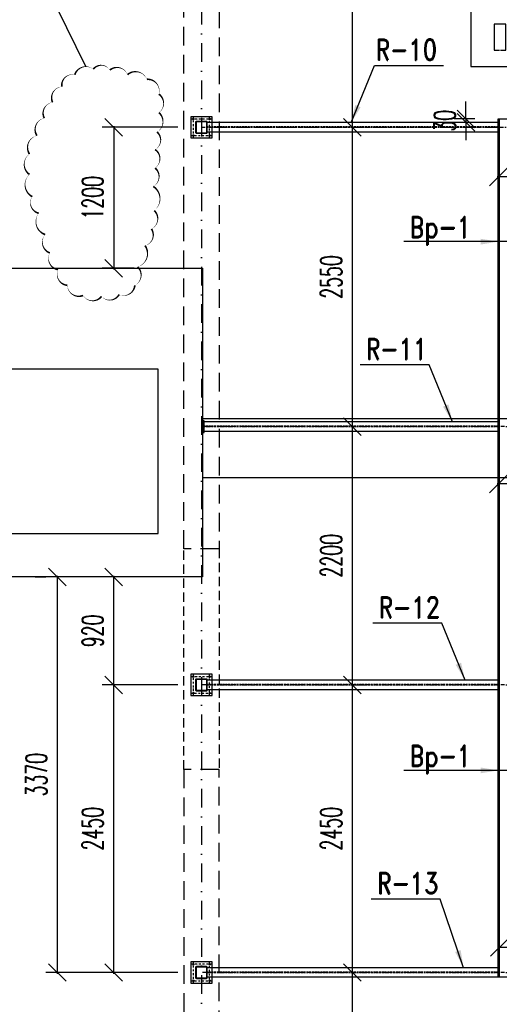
# Model space of a CAD drawing. Header units: millimetres. Extents: x -228255 to 14536, y -140109 to 119945.
# Tile 107 of 123: x -143403 to -139315, y 77579 to 85966. Entities that reach past the tile are written whole.
import ezdxf

# ---------------------------------------------------------------- set-up
doc = ezdxf.new("R2010")
doc.units = ezdxf.units.MM
doc.header["$LTSCALE"] = 2.5
for name, pattern in [('DASHDOT', [25.4, 12.7, -6.35, 0, -6.35]), ('DASHDOT2', [12.7, 6.35, -3.175, 0, -3.175]), ('DASHED', [19.05, 12.7, -6.35]), ('DASHED2', [9.525, 6.35, -3.175])]:
    doc.linetypes.add(name, pattern=pattern)
for name, color, linetype in [('Nadproza', 202, 'DASHED2'), ('Nr_platwie', 230, 'Continuous'), ('Odnosnik', 54, 'Continuous'), ('Osie', 134, 'DASHDOT'), ('Osie_stal', 221, 'DASHDOT2'), ('S_dzwigary', 77, 'Continuous'), ('S_platwie', 13, 'Continuous'), ('Scian_nad', 13, 'Continuous'), ('Sciany_nosne', 2, 'DASHED'), ('stal', 4, 'Continuous'), ('Stal_nw', 181, 'DASHED2'), ('Urządzenie', 45, 'Continuous'), ('Uwagi', 10, 'Continuous'), ('Widok', 8, 'Continuous'), ('Wymiary', 86, 'Continuous')]:
    doc.layers.add(name, color=color, linetype=linetype)
doc.styles.add('Romans', font='romans.shx', dxfattribs={"width": 0.6})
doc.styles.add('style1', font='romand.shx', dxfattribs={"width": 0.8})
doc.dimstyles.new('Skala_100', dxfattribs={"dimtxt": 180, "dimasz": 150, "dimexe": 100, "dimexo": 200, "dimgap": 90, "dimtad": 1, "dimdec": 0, "dimrnd": 1, "dimdsep": 46, "dimtxsty": 'Romans', "dimblk": 'OBLIQUE', "dimcen": 0, "dimdle": 10, "dimclrd": 256, "dimclre": 256, "dimclrt": 31, "dimadec": 0, "dimazin": 0, "dimtfac": 1, "dimtdec": 0, "dimtix": 1, "dimtmove": 2, "dimatfit": 0, "dimfxl": 1, "dimtolj": 1, "dimtzin": 0, "dimlwd": -1, "dimlwe": -1, "dimarcsym": 0})

# ---------------------------------------------------------------- blocks, each defined once
blk = doc.blocks.new('Zk100x100x4')
for points in [[(-42, -50), (42, -50, 0.414214), (50, -42), (50, 42, 0.414214), (42, 50), (-42, 50, 0.414214), (-50, 42), (-50, -42, 0.414214)], [(-42, -46), (42, -46, 0.414214), (46, -42), (46, 42, 0.414214), (42, 46), (-42, 46, 0.414214), (-46, 42), (-46, -42, 0.414214)]]:
    blk.add_lwpolyline(points, format="xyb", close=True)
blk = doc.blocks.new('_Oblique')
at = {"color": 0, "linetype": 'ByBlock', "lineweight": -2}
blk.add_line((-0.5, -0.5), (0.5, 0.5), dxfattribs=at)
blk = doc.blocks.new('*D406')
at = {"layer": 'Defpoints', "color": 0, "ltscale": 0.5, "transparency": 16777216}
for p in [(-138431.2, 77849.6), (-141853.7, 77328.5), (-141853.7, 77068.3)]:
    blk.add_point(p, dxfattribs=at)
at = {"layer": 'Wymiary', "ltscale": 0.5, "transparency": 16777216}
for p, q in [((-138431.2, 77649.6), (-138431.2, 76968.3)), ((-141853.7, 77128.5), (-141853.7, 76968.3)), ((-138421.2, 77068.3), (-141863.7, 77068.3))]:
    blk.add_line(p, q, dxfattribs=at)
at = {"layer": 'Wymiary', "ltscale": 0.5, "transparency": 16777216, "xscale": 150, "yscale": 150, "zscale": 150, "rotation": 180}
blk.add_blockref('_Oblique', (-141853.7, 77068.3), dxfattribs=at)
at = {"layer": 'Wymiary', "ltscale": 0.5, "transparency": 16777216, "xscale": 150, "yscale": 150, "zscale": 150}
blk.add_blockref('_Oblique', (-138431.2, 77068.3), dxfattribs=at)
at = {"layer": 'Wymiary', "color": 31, "ltscale": 0.5, "transparency": 16777216, "insert": (-140142.5, 77248.3), "char_height": 180, "attachment_point": 5, "style": 'Romans'}
blk.add_mtext('\\A1;3422', dxfattribs=at)
blk = doc.blocks.new('*D465')
at = {"layer": 'Defpoints', "color": 0, "ltscale": 0.5, "transparency": 16777216}
for p in [(-140615.9, 77849.6), (-140567.5, 77849.6), (-140639.4, 73319.2)]:
    blk.add_point(p, dxfattribs=at)
at = {"layer": 'Wymiary', "ltscale": 0.5, "transparency": 16777216}
for p, q in [((-140567.5, 73309.2), (-140567.5, 77859.6)), ((-140415.9, 77849.6), (-140467.5, 77849.6)), ((-140439.4, 73319.2), (-140467.5, 73319.2))]:
    blk.add_line(p, q, dxfattribs=at)
at = {"layer": 'Wymiary', "ltscale": 0.5, "transparency": 16777216, "xscale": 150, "yscale": 150, "zscale": 150}
for p, rotation in [((-140567.5, 77849.6), 90), ((-140567.5, 73319.2), 270)]:
    blk.add_blockref('_Oblique', p, dxfattribs=dict(at, rotation=rotation))
at = {"layer": 'Wymiary', "color": 31, "ltscale": 0.5, "transparency": 16777216, "insert": (-140747.5, 75584.4), "char_height": 180, "attachment_point": 5, "rotation": 90, "style": 'Romans'}
blk.add_mtext('\\A1;4530', dxfattribs=at)
blk = doc.blocks.new('*D466')
at = {"layer": 'Defpoints', "color": 0, "ltscale": 0.5, "transparency": 16777216}
for p in [(-140740, 80299.6), (-140567.5, 80299.6), (-140615.9, 77849.6)]:
    blk.add_point(p, dxfattribs=at)
at = {"layer": 'Wymiary', "ltscale": 0.5, "transparency": 16777216}
for p, q in [((-140567.5, 77839.6), (-140567.5, 80309.6)), ((-140540, 80299.6), (-140467.5, 80299.6)), ((-140415.9, 77849.6), (-140467.5, 77849.6))]:
    blk.add_line(p, q, dxfattribs=at)
at = {"layer": 'Wymiary', "ltscale": 0.5, "transparency": 16777216, "xscale": 150, "yscale": 150, "zscale": 150}
for p, rotation in [((-140567.5, 80299.6), 90), ((-140567.5, 77849.6), 270)]:
    blk.add_blockref('_Oblique', p, dxfattribs=dict(at, rotation=rotation))
at = {"layer": 'Wymiary', "color": 31, "ltscale": 0.5, "transparency": 16777216, "insert": (-140747.5, 79074.6), "char_height": 180, "attachment_point": 5, "rotation": 90, "style": 'Romans'}
blk.add_mtext('\\A1;2450', dxfattribs=at)
blk = doc.blocks.new('*D467')
at = {"layer": 'Defpoints', "color": 0, "ltscale": 0.5, "transparency": 16777216}
for p in [(-140674.4, 82499.6), (-140567.5, 82499.6), (-140740, 80299.6)]:
    blk.add_point(p, dxfattribs=at)
at = {"layer": 'Wymiary', "ltscale": 0.5, "transparency": 16777216}
for p, q in [((-140567.5, 80289.6), (-140567.5, 82509.6)), ((-140474.4, 82499.6), (-140467.5, 82499.6)), ((-140540, 80299.6), (-140467.5, 80299.6))]:
    blk.add_line(p, q, dxfattribs=at)
at = {"layer": 'Wymiary', "ltscale": 0.5, "transparency": 16777216, "xscale": 150, "yscale": 150, "zscale": 150}
for p, rotation in [((-140567.5, 82499.6), 90), ((-140567.5, 80299.6), 270)]:
    blk.add_blockref('_Oblique', p, dxfattribs=dict(at, rotation=rotation))
at = {"layer": 'Wymiary', "color": 31, "ltscale": 0.5, "transparency": 16777216, "insert": (-140747.5, 81399.6), "char_height": 180, "attachment_point": 5, "rotation": 90, "style": 'Romans'}
blk.add_mtext('\\A1;2200', dxfattribs=at)
blk = doc.blocks.new('*D468')
at = {"layer": 'Defpoints', "color": 0, "ltscale": 0.5, "transparency": 16777216}
for p in [(-140694.2, 85049.6), (-140567.5, 85049.6), (-140674.4, 82499.6)]:
    blk.add_point(p, dxfattribs=at)
at = {"layer": 'Wymiary', "ltscale": 0.5, "transparency": 16777216}
for p, q in [((-140567.5, 82489.6), (-140567.5, 85059.6)), ((-140494.2, 85049.6), (-140467.5, 85049.6)), ((-140474.4, 82499.6), (-140467.5, 82499.6))]:
    blk.add_line(p, q, dxfattribs=at)
at = {"layer": 'Wymiary', "ltscale": 0.5, "transparency": 16777216, "xscale": 150, "yscale": 150, "zscale": 150}
for p, rotation in [((-140567.5, 85049.6), 90), ((-140567.5, 82499.6), 270)]:
    blk.add_blockref('_Oblique', p, dxfattribs=dict(at, rotation=rotation))
at = {"layer": 'Wymiary', "color": 31, "ltscale": 0.5, "transparency": 16777216, "insert": (-140747.5, 83774.6), "char_height": 180, "attachment_point": 5, "rotation": 90, "style": 'Romans'}
blk.add_mtext('\\A1;2550', dxfattribs=at)
blk = doc.blocks.new('*D469')
at = {"layer": 'Defpoints', "color": 0, "ltscale": 0.5, "transparency": 16777216}
for p in [(-140617.5, 87719.2), (-140567.5, 87719.2), (-140694.2, 85049.6)]:
    blk.add_point(p, dxfattribs=at)
at = {"layer": 'Wymiary', "ltscale": 0.5, "transparency": 16777216}
for p, q in [((-140567.5, 85039.6), (-140567.5, 87729.2)), ((-140417.5, 87719.2), (-140467.5, 87719.2)), ((-140494.2, 85049.6), (-140467.5, 85049.6))]:
    blk.add_line(p, q, dxfattribs=at)
at = {"layer": 'Wymiary', "ltscale": 0.5, "transparency": 16777216, "xscale": 150, "yscale": 150, "zscale": 150}
for p, rotation in [((-140567.5, 87719.2), 90), ((-140567.5, 85049.6), 270)]:
    blk.add_blockref('_Oblique', p, dxfattribs=dict(at, rotation=rotation))
at = {"layer": 'Wymiary', "color": 31, "ltscale": 0.5, "transparency": 16777216, "insert": (-140747.5, 86384.4), "char_height": 180, "attachment_point": 5, "rotation": 90, "style": 'Romans'}
blk.add_mtext('\\A1;2670', dxfattribs=at)
blk = doc.blocks.new('*D530')
at = {"layer": 'Defpoints', "color": 0, "ltscale": 0.5, "transparency": 16777216}
for p in [(-141853.7, 85049.6), (-142600.9, 83849.2), (-142227.1, 83849.2)]:
    blk.add_point(p, dxfattribs=at)
at = {"layer": 'Wymiary', "ltscale": 0.5, "transparency": 16777216}
for p, q in [((-142053.7, 85049.6), (-142700.9, 85049.6)), ((-142600.9, 85059.6), (-142600.9, 83839.2)), ((-142427.1, 83849.2), (-142700.9, 83849.2))]:
    blk.add_line(p, q, dxfattribs=at)
at = {"layer": 'Wymiary', "ltscale": 0.5, "transparency": 16777216, "xscale": 150, "yscale": 150, "zscale": 150}
for p, rotation in [((-142600.9, 85049.6), 90), ((-142600.9, 83849.2), 270)]:
    blk.add_blockref('_Oblique', p, dxfattribs=dict(at, rotation=rotation))
at = {"layer": 'Wymiary', "color": 31, "ltscale": 0.5, "transparency": 16777216, "insert": (-142780.9, 84449.4), "char_height": 180, "attachment_point": 5, "rotation": 90, "style": 'Romans'}
blk.add_mtext('\\A1;1200', dxfattribs=at)
blk = doc.blocks.new('*D531')
at = {"layer": 'Defpoints', "color": 0, "ltscale": 0.5, "transparency": 16777216}
for p in [(-142600.9, 81219.2), (-142268.4, 81219.2), (-141853.7, 80299.6)]:
    blk.add_point(p, dxfattribs=at)
at = {"layer": 'Wymiary', "ltscale": 0.5, "transparency": 16777216}
for p, q in [((-142468.4, 81219.2), (-142700.9, 81219.2)), ((-142600.9, 80289.6), (-142600.9, 81229.2)), ((-142053.7, 80299.6), (-142700.9, 80299.6))]:
    blk.add_line(p, q, dxfattribs=at)
at = {"layer": 'Wymiary', "ltscale": 0.5, "transparency": 16777216, "xscale": 150, "yscale": 150, "zscale": 150}
for p, rotation in [((-142600.9, 81219.2), 90), ((-142600.9, 80299.6), 270)]:
    blk.add_blockref('_Oblique', p, dxfattribs=dict(at, rotation=rotation))
at = {"layer": 'Wymiary', "color": 31, "ltscale": 0.5, "transparency": 16777216, "insert": (-142780.9, 80759.4), "char_height": 180, "attachment_point": 5, "rotation": 90, "style": 'Romans'}
blk.add_mtext('\\A1;920', dxfattribs=at)
blk = doc.blocks.new('*D532')
at = {"layer": 'Defpoints', "color": 0, "ltscale": 0.5, "transparency": 16777216}
for p in [(-142600.9, 80299.6), (-141853.7, 80299.6), (-141853.7, 77849.6)]:
    blk.add_point(p, dxfattribs=at)
at = {"layer": 'Wymiary', "ltscale": 0.5, "transparency": 16777216}
for p, q in [((-142053.7, 80299.6), (-142700.9, 80299.6)), ((-142600.9, 77839.6), (-142600.9, 80309.6)), ((-142053.7, 77849.6), (-142700.9, 77849.6))]:
    blk.add_line(p, q, dxfattribs=at)
at = {"layer": 'Wymiary', "ltscale": 0.5, "transparency": 16777216, "xscale": 150, "yscale": 150, "zscale": 150}
for p, rotation in [((-142600.9, 80299.6), 90), ((-142600.9, 77849.6), 270)]:
    blk.add_blockref('_Oblique', p, dxfattribs=dict(at, rotation=rotation))
at = {"layer": 'Wymiary', "color": 31, "ltscale": 0.5, "transparency": 16777216, "insert": (-142780.9, 79074.6), "char_height": 180, "attachment_point": 5, "rotation": 90, "style": 'Romans'}
blk.add_mtext('\\A1;2450', dxfattribs=at)
blk = doc.blocks.new('*D533')
at = {"layer": 'Defpoints', "color": 0, "ltscale": 0.5, "transparency": 16777216}
for p in [(-143081, 81219.2), (-143070.7, 81219.2), (-141853.7, 77849.6)]:
    blk.add_point(p, dxfattribs=at)
at = {"layer": 'Wymiary', "ltscale": 0.5, "transparency": 16777216}
for p, q in [((-143270.7, 81219.2), (-143181, 81219.2)), ((-143081, 77839.6), (-143081, 81229.2)), ((-142053.7, 77849.6), (-143181, 77849.6))]:
    blk.add_line(p, q, dxfattribs=at)
at = {"layer": 'Wymiary', "ltscale": 0.5, "transparency": 16777216, "xscale": 150, "yscale": 150, "zscale": 150}
for p, rotation in [((-143081, 81219.2), 90), ((-143081, 77849.6), 270)]:
    blk.add_blockref('_Oblique', p, dxfattribs=dict(at, rotation=rotation))
at = {"layer": 'Wymiary', "color": 31, "ltscale": 0.5, "transparency": 16777216, "insert": (-143261, 79534.4), "char_height": 180, "attachment_point": 5, "rotation": 90, "style": 'Romans'}
blk.add_mtext('\\A1;3370', dxfattribs=at)
blk = doc.blocks.new('*D568')
at = {"layer": 'Defpoints', "color": 0, "ltscale": 0.5, "transparency": 16777216}
for p in [(-139323.7, 84626.7), (-139323.7, 84607.3), (-138483.7, 84539.3)]:
    blk.add_point(p, dxfattribs=at)
at = {"layer": 'Wymiary', "ltscale": 0.5, "transparency": 16777216}
for p, q in [((-139323.7, 84807.3), (-139323.7, 84726.7)), ((-138483.7, 84739.3), (-138483.7, 84726.7)), ((-138473.7, 84626.7), (-139333.7, 84626.7))]:
    blk.add_line(p, q, dxfattribs=at)
at = {"layer": 'Wymiary', "ltscale": 0.5, "transparency": 16777216, "xscale": 150, "yscale": 150, "zscale": 150, "rotation": 180}
blk.add_blockref('_Oblique', (-139323.7, 84626.7), dxfattribs=at)
at = {"layer": 'Wymiary', "ltscale": 0.5, "transparency": 16777216, "xscale": 150, "yscale": 150, "zscale": 150}
blk.add_blockref('_Oblique', (-138483.7, 84626.7), dxfattribs=at)
at = {"layer": 'Wymiary', "color": 31, "ltscale": 0.5, "transparency": 16777216, "insert": (-138903.7, 84806.7), "char_height": 180, "attachment_point": 5, "style": 'Romans'}
blk.add_mtext('\\A1;840', dxfattribs=at)
blk = doc.blocks.new('*D569')
at = {"layer": 'Defpoints', "color": 0, "ltscale": 0.5, "transparency": 16777216}
for p in [(-139323.7, 82130.5), (-138483.7, 82130.5), (-139323.7, 82011.6)]:
    blk.add_point(p, dxfattribs=at)
at = {"layer": 'Wymiary', "ltscale": 0.5, "transparency": 16777216}
for p, q in [((-138473.7, 82011.6), (-139333.7, 82011.6)), ((-139323.7, 81930.5), (-139323.7, 81911.6)), ((-138483.7, 81930.5), (-138483.7, 81911.6))]:
    blk.add_line(p, q, dxfattribs=at)
at = {"layer": 'Wymiary', "ltscale": 0.5, "transparency": 16777216, "xscale": 150, "yscale": 150, "zscale": 150, "rotation": 180}
blk.add_blockref('_Oblique', (-139323.7, 82011.6), dxfattribs=at)
at = {"layer": 'Wymiary', "ltscale": 0.5, "transparency": 16777216, "xscale": 150, "yscale": 150, "zscale": 150}
blk.add_blockref('_Oblique', (-138483.7, 82011.6), dxfattribs=at)
at = {"layer": 'Wymiary', "color": 31, "ltscale": 0.5, "transparency": 16777216, "insert": (-138903.7, 82191.6), "char_height": 180, "attachment_point": 5, "style": 'Romans'}
blk.add_mtext('\\A1;840', dxfattribs=at)
blk = doc.blocks.new('*D571')
at = {"layer": 'Defpoints', "color": 0, "ltscale": 0.5, "transparency": 16777216}
for p in [(-139315.7, 78181.3), (-138475.7, 78181.3), (-139315.7, 78062.4)]:
    blk.add_point(p, dxfattribs=at)
at = {"layer": 'Wymiary', "ltscale": 0.5, "transparency": 16777216}
for p, q in [((-138465.7, 78062.4), (-139325.7, 78062.4)), ((-139315.7, 77981.3), (-139315.7, 77962.4)), ((-138475.7, 77981.3), (-138475.7, 77962.4))]:
    blk.add_line(p, q, dxfattribs=at)
at = {"layer": 'Wymiary', "ltscale": 0.5, "transparency": 16777216, "xscale": 150, "yscale": 150, "zscale": 150, "rotation": 180}
blk.add_blockref('_Oblique', (-139315.7, 78062.4), dxfattribs=at)
at = {"layer": 'Wymiary', "ltscale": 0.5, "transparency": 16777216, "xscale": 150, "yscale": 150, "zscale": 150}
blk.add_blockref('_Oblique', (-138475.7, 78062.4), dxfattribs=at)
at = {"layer": 'Wymiary', "color": 31, "ltscale": 0.5, "transparency": 16777216, "insert": (-138895.7, 78242.4), "char_height": 180, "attachment_point": 5, "style": 'Romans'}
blk.add_mtext('\\A1;840', dxfattribs=at)
blk = doc.blocks.new('*D589')
at = {"layer": 'Defpoints', "color": 0, "ltscale": 0.5, "transparency": 16777216}
for p in [(-139599.4, 85090.6), (-139371.5, 85090.6), (-139323.7, 85120.6)]:
    blk.add_point(p, dxfattribs=at)
at = {"layer": 'Wymiary', "ltscale": 0.5, "transparency": 16777216}
for p, q in [((-139599.4, 85120.6), (-139599.4, 85270.6)), ((-139523.7, 85120.6), (-139699.4, 85120.6)), ((-139571.5, 85090.6), (-139699.4, 85090.6)), ((-139599.4, 85120.6), (-139599.4, 85090.6)), ((-139599.4, 85090.6), (-139599.4, 84940.6))]:
    blk.add_line(p, q, dxfattribs=at)
at = {"layer": 'Wymiary', "ltscale": 0.5, "transparency": 16777216, "xscale": 150, "yscale": 150, "zscale": 150}
for p, rotation in [((-139599.4, 85120.6), 270), ((-139599.4, 85090.6), 90)]:
    blk.add_blockref('_Oblique', p, dxfattribs=dict(at, rotation=rotation))
at = {"layer": 'Wymiary', "color": 31, "ltscale": 0.5, "transparency": 16777216, "insert": (-139779.4, 85105.6), "char_height": 180, "attachment_point": 5, "rotation": 90, "style": 'Romans'}
blk.add_mtext('\\A1;30', dxfattribs=at)

msp = doc.modelspace()

# ---------------------------------------------------------------- linework, layer by layer
at = {"layer": 'Nadproza', "ltscale": 5}
for p, q in [((-142003.7, 79579.24), (-142003.7, 81459.24)), ((-141703.7, 81459.24), (-141703.7, 79579.24))]:
    msp.add_line(p, q, dxfattribs=at)
at = {"layer": 'Osie', "ltscale": 5}
msp.add_line((-141853.7, 88623.95), (-141853.7, 71319.24), dxfattribs=at)
at = {"layer": 'Osie'}
for p, q in [((-141853.7, 85049.65), (-136153.7, 85049.65)), ((-136153.7, 82499.65), (-141853.7, 82499.65)), ((-136153.7, 80299.65), (-141853.7, 80299.65)), ((-136153.7, 77849.65), (-141853.7, 77849.65))]:
    msp.add_line(p, q, dxfattribs=at)
at = {"layer": 'Osie_stal'}
for p, q in [((-141923.7, 85139.65), (-141923.7, 84959.65)), ((-141783.7, 84959.65), (-141783.7, 85139.65)), ((-141763.7, 85119.65), (-141943.7, 85119.65)), ((-141943.7, 84979.65), (-141763.7, 84979.65)), ((-141763.7, 80369.65), (-141943.7, 80369.65)), ((-141923.7, 80389.65), (-141923.7, 80209.65)), ((-141783.7, 80209.65), (-141783.7, 80389.65)), ((-141943.7, 80229.65), (-141763.7, 80229.65)), ((-141763.7, 77919.65), (-141943.7, 77919.65)), ((-141923.7, 77939.65), (-141923.7, 77759.65)), ((-141783.7, 77759.65), (-141783.7, 77939.65)), ((-141943.7, 77779.65), (-141763.7, 77779.65))]:
    msp.add_line(p, q, dxfattribs=at)
at = {"layer": 'S_dzwigary', "ltscale": 0.5}
msp.add_lwpolyline([(-139303.7, 85707.17), (-139258.7, 85707.17), (-139258.7, 85927.17), (-139358.7, 85927.17), (-139358.7, 85707.17), (-139313.7, 85707.17)], dxfattribs=at)
at = {"layer": 'S_platwie', "ltscale": 0.5}
msp.add_line((-139315.7, 85120.65), (-139315.7, 77810.65), dxfattribs=at)
msp.add_lwpolyline([(-139323.7, 85120.65), (-139243.7, 85120.65), (-139243.7, 77810.65), (-139323.7, 77810.65)], close=True, dxfattribs=at)
at = {"layer": 'Scian_nad'}
for p, q in [((-144603.7, 83849.24), (-141843.7, 83849.24)), ((-141843.7, 83849.24), (-141843.7, 81219.24)), ((-142223.7, 82989.24), (-143913.7, 82989.24)), ((-142223.7, 81589.24), (-142223.7, 82989.24)), ((-144958.7, 81589.24), (-142223.7, 81589.24)), ((-141843.7, 81219.24), (-147723.7, 81219.24))]:
    msp.add_line(p, q, dxfattribs=at)
at = {"layer": 'Sciany_nosne', "ltscale": 5}
for p, q in [((-142003.7, 81459.24), (-142003.7, 87719.24)), ((-141703.7, 87719.24), (-141703.7, 81459.24)), ((-141703.7, 81459.24), (-142003.7, 81459.24)), ((-141703.7, 79579.24), (-142003.7, 79579.24)), ((-142003.7, 79579.24), (-142003.7, 73319.24)), ((-141703.7, 73319.24), (-141703.7, 79579.24))]:
    msp.add_line(p, q, dxfattribs=at)
at = {"layer": 'stal'}
for p, q in [((-139323.7, 85090.65), (-141803.7, 85090.65)), ((-139323.7, 85008.65), (-141803.7, 85008.65)), ((-139323.7, 82540.65), (-141831.7, 82540.65)), ((-139323.7, 82458.65), (-141831.7, 82458.65)), ((-139323.7, 80340.65), (-141803.7, 80340.65)), ((-139323.7, 80258.65), (-141803.7, 80258.65)), ((-139323.7, 77890.65), (-141803.7, 77890.65)), ((-139018.7, 77808.65), (-141803.7, 77808.65))]:
    msp.add_line(p, q, dxfattribs=at)
for points in [[(-141943.7, 84959.65), (-141763.7, 84959.65), (-141763.7, 85139.65), (-141943.7, 85139.65)], [(-141831.7, 82449.65), (-141831.7, 82549.65), (-141843.7, 82549.65), (-141843.7, 82449.65)], [(-141943.7, 80209.65), (-141763.7, 80209.65), (-141763.7, 80389.65), (-141943.7, 80389.65)], [(-141943.7, 77759.65), (-141763.7, 77759.65), (-141763.7, 77939.65), (-141943.7, 77939.65)]]:
    msp.add_lwpolyline(points, close=True, dxfattribs=at)
for centre in [(-141923.7, 85119.65), (-141783.7, 85119.65), (-141923.7, 84979.65), (-141783.7, 84979.65), (-141923.7, 80369.65), (-141783.7, 80369.65), (-141923.7, 80229.65), (-141783.7, 80229.65), (-141923.7, 77919.65), (-141783.7, 77919.65), (-141923.7, 77779.65), (-141783.7, 77779.65)]:
    msp.add_circle(centre, 6.5, dxfattribs=at)
at = {"layer": 'Stal_nw'}
for p, q in [((-139323.7, 85052.15), (-141803.7, 85052.15)), ((-139323.7, 85047.15), (-141803.7, 85047.15)), ((-139323.7, 82502.15), (-141830.7, 82502.15)), ((-139323.7, 82497.15), (-141830.7, 82497.15)), ((-139323.7, 80302.15), (-141803.7, 80302.15)), ((-139323.7, 80297.15), (-141803.7, 80297.15)), ((-139323.7, 77852.15), (-141803.7, 77852.15)), ((-139323.7, 77847.15), (-141803.7, 77847.15))]:
    msp.add_line(p, q, dxfattribs=at)
at = {"layer": 'Urządzenie', "ltscale": 5}
for p, q in [((-138456.7, 82566.62), (-141843.7, 82566.62)), ((-141843.7, 82066.62), (-138456.7, 82066.62))]:
    msp.add_line(p, q, dxfattribs=at)
at = {"layer": 'Uwagi', "ltscale": 0.5}
msp.add_line((-142838.15, 85566.32), (-143083.03, 86064.74), dxfattribs=at)
msp.add_lwpolyline([(-142775.95, 85544.71, 0, 15, 0.5205671), (-142933.42, 85497.5, 0, 15, 0.5205671), (-142933.42, 85497.5, 0, 15, 0.5205671), (-143043.65, 85395.2, 0, 15, 0.5205671), (-143043.65, 85395.2, 0, 15, 0.5205671), (-143122.39, 85261.43, 0, 15, 0.5205671), (-143122.39, 85261.43, 0, 15, 0.5205671), (-143193.25, 85127.66, 0, 15, 0.5205671), (-143193.25, 85127.66, 0, 15, 0.5205671), (-143256.24, 84978.15, 0, 15, 0.5205671), (-143256.24, 84978.15, 0, 15, 0.5205671), (-143319.23, 84820.77, 0, 15, 0.5205671), (-143319.23, 84820.77, 0, 15, 0.5205671), (-143319.23, 84647.65, 0, 15, 0.5205671), (-143319.23, 84647.65, 0, 15, 0.5205671), (-143295.61, 84458.8, 0, 15, 0.5205671), (-143295.61, 84458.8, 0, 15, 0.5205671), (-143240.49, 84317.16, 0, 15, 0.5205671), (-143240.49, 84317.16, 0, 15, 0.5205671), (-143185.38, 84136.17, 0, 15, 0.5205671), (-143185.38, 84136.17, 0, 15, 0.5205671), (-143146.01, 83978.79, 0, 15, 0.5205671), (-143146.01, 83978.79, 0, 15, 0.5205671), (-143075.15, 83837.15, 0, 15, 0.5205671), (-143075.15, 83837.15, 0, 15, 0.5205671), (-142996.41, 83703.38, 0, 15, 0.5205671), (-142996.41, 83703.38, 0, 15, 0.5205671), (-142862.56, 83616.82, 0, 15, 0.5205671), (-142862.56, 83616.82, 0, 15, 0.5205671), (-142705.08, 83608.95, 0, 15, 0.5205671), (-142705.08, 83608.95, 0, 15, 0.5205671), (-142555.49, 83624.69, 0, 15, 0.5205671), (-142555.49, 83624.69, 0, 15, 0.5205671), (-142421.63, 83703.38, 0, 15, 0.5205671), (-142421.63, 83703.38, 0, 15, 0.5205671), (-142398.01, 83860.76, 0, 15, 0.5205671), (-142398.01, 83860.76, 0, 15, 0.5205671), (-142335.02, 84041.74, 0, 15, 0.5205671), (-142335.02, 84041.74, 0, 15, 0.5205671), (-142279.91, 84183.38, 0, 15, 0.5205671), (-142279.91, 84183.38, 0, 15, 0.5205671), (-142256.29, 84340.76, 0, 15, 0.5205671), (-142256.29, 84340.76, 0, 15, 0.5205671), (-142264.16, 84545.36, 0, 15, 0.5205671), (-142264.16, 84545.36, 0, 15, 0.5205671), (-142248.41, 84702.73, 0, 15, 0.5205671), (-142248.41, 84702.73, 0, 15, 0.5205671), (-142248.41, 84860.11, 0, 15, 0.5205671), (-142248.41, 84860.11, 0, 15, 0.5205671), (-142232.66, 85009.62, 0, 15, 0.5205671), (-142232.66, 85009.62, 0, 15, 0.5205671), (-142216.92, 85174.87, 0, 15, 0.5205671), (-142216.92, 85174.87, 0, 15, 0.5205671), (-142216.92, 85332.25, 0, 15, 0.5205671), (-142216.92, 85332.25, 0, 15, 0.5205671), (-142319.27, 85458.15, 0, 15, 0.5205671), (-142319.27, 85458.15, 0, 15, 0.5205671), (-142484.62, 85497.5, 0, 15, 0.5205671), (-142484.62, 85497.5, 0, 15, 0.5205671), (-142634.22, 85536.84, 0, 15, 0.5205671), (-142634.22, 85536.84, 0, 15, 0.5205671)], format="xyseb", close=True, dxfattribs=at)
at = {"layer": 'Widok', "ltscale": 0.5}
msp.add_lwpolyline([(-139558.7, 85567.17), (-139058.7, 85567.17), (-139058.7, 86067.17), (-139558.7, 86067.17)], close=True, dxfattribs=at)

# ---------------------------------------------------------------- block references
at = {"layer": 'stal'}
for p in [(-141853.7, 85049.65), (-141853.7, 80299.65), (-141853.7, 77849.65)]:
    msp.add_blockref('Zk100x100x4', p, dxfattribs=at)

# ---------------------------------------------------------------- texts
at = {"layer": 'Nr_platwie', "style": 'style1', "width": 0.8}
for p in [(-140079.29, 84108.8), (-140079.29, 79604.76)]:
    msp.add_text('Bp-1', height=180, dxfattribs=at).set_placement(p)
at = {"layer": 'Odnosnik', "style": 'style1', "width": 0.8}
for s, p in [('R-10', (-140368.98, 85620.31)), ('R-11', (-140451.73, 83070.31)), ('R-12', (-140344.02, 80870.31)), ('R-13', (-140356.73, 78520.31))]:
    msp.add_text(s, height=180, dxfattribs=at).set_placement(p)

# ---------------------------------------------------------------- dimensions: what is measured, and where the dimension line sits
at = {"layer": 'Wymiary', "ltscale": 0.5}
for base, p1, p2, picture, middle in [((-140567.47, 87719.24), (-140694.18, 85049.65), (-140617.54, 87719.24), '*D469', (-140747.47, 86384.45)), ((-139599.44, 85090.65), (-139323.7, 85120.65), (-139371.5, 85090.65), '*D589', (-139779.44, 85105.65)), ((-140567.47, 85049.65), (-140674.36, 82499.65), (-140694.18, 85049.65), '*D468', (-140747.47, 83774.65)), ((-140567.47, 82499.65), (-140740.01, 80299.65), (-140674.36, 82499.65), '*D467', (-140747.47, 81399.65)), ((-140567.47, 80299.65), (-140615.88, 77849.65), (-140740.01, 80299.65), '*D466', (-140747.47, 79074.65)), ((-140567.47, 77849.65), (-140639.37, 73319.24), (-140615.88, 77849.65), '*D465', (-140747.47, 75584.45))]:
    dim = msp.add_linear_dim(base=base, p1=p1, p2=p2, angle=90, dimstyle='Skala_100', dxfattribs=at)
    dim.commit()
    dim.dimension.update_dxf_attribs({"geometry": picture, "text_midpoint": middle})
for base, p1, p2, picture, middle in [((-142600.9, 83849.24), (-141853.7, 85049.65), (-142227.09, 83849.24), '*D530', (-142780.9, 84449.45)), ((-143080.97, 81219.24), (-141853.7, 77849.65), (-143070.66, 81219.24), '*D533', (-143260.97, 79534.45)), ((-142600.9, 81219.24), (-141853.7, 80299.65), (-142268.44, 81219.24), '*D531', (-142780.9, 80759.45)), ((-142600.9, 80299.65), (-141853.7, 77849.65), (-141853.7, 80299.65), '*D532', (-142780.9, 79074.65))]:
    dim = msp.add_linear_dim(base=base, p1=p1, p2=p2, angle=90, dimstyle='Skala_100', override={"dimfxl": 0}, dxfattribs=at)
    dim.commit()
    dim.dimension.update_dxf_attribs({"geometry": picture, "text_midpoint": middle})
for base, p1, p2, picture, middle in [((-139323.7, 84626.7), (-138483.7, 84539.26), (-139323.7, 84607.26), '*D568', (-138903.7, 84806.7)), ((-139323.7, 82011.61), (-138483.7, 82130.47), (-139323.7, 82130.47), '*D569', (-138903.7, 82191.61)), ((-139315.7, 78062.4), (-138475.7, 78181.26), (-139315.7, 78181.26), '*D571', (-138895.7, 78242.4)), ((-141853.7038938, 77068.28332185), (-138431.2038938, 77849.64758426), (-141853.7038938, 77328.52467957), '*D406', (-140142.4538938, 77248.28332185))]:
    dim = msp.add_linear_dim(base=base, p1=p1, p2=p2, dimstyle='Skala_100', dxfattribs=at)
    dim.commit()
    dim.dimension.update_dxf_attribs({"geometry": picture, "text_midpoint": middle})

# ---------------------------------------------------------------- leaders
at = {"layer": 'Nr_platwie'}
for points in [[(-139323.7, 84075.28), (-140128.28, 84075.28)], [(-138563.7, 84075.28), (-139323.7, 84075.28)], [(-139323.7, 79571.25), (-140128.28, 79571.25)], [(-138563.7, 79571.25), (-139323.7, 79571.25)]]:
    msp.add_leader(points, dimstyle='Skala_100', override={"dimtad": 0}, dxfattribs=at)
at = {"layer": 'Odnosnik'}
for points in [[(-140576.85, 85090.65), (-140378.93, 85575.6), (-139790.81, 85575.6)], [(-139714.62, 82540.65), (-139912.54, 83025.6), (-140500.67, 83025.6)], [(-139606.91, 80340.65), (-139804.82, 80825.6), (-140392.95, 80825.6)], [(-139619.62, 77890.65), (-139817.53, 78475.6), (-140405.66, 78475.6)]]:
    msp.add_leader(points, dimstyle='Skala_100', override={"dimgap": 90, "dimtad": 0}, dxfattribs=at)

doc.saveas('drawing.dxf')
